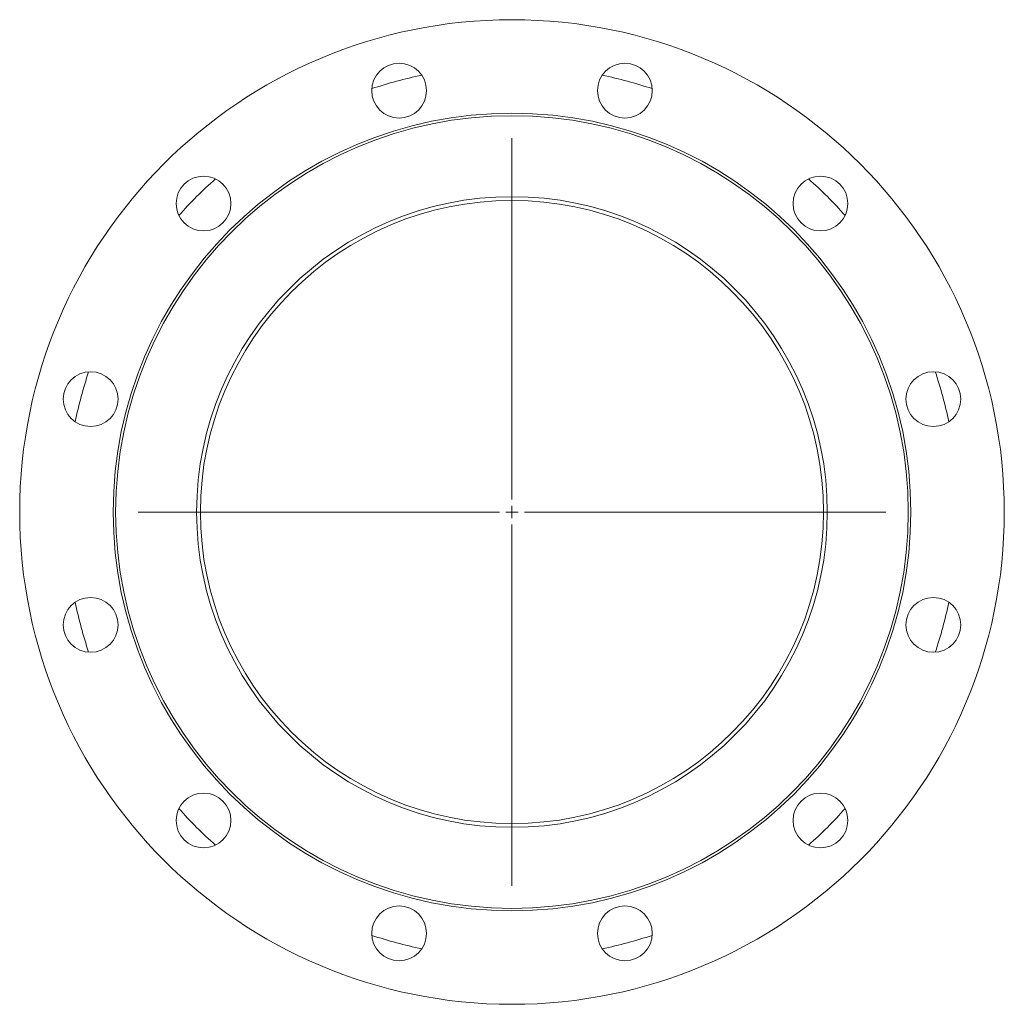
# Model space of a CAD drawing. Header units: millimetres. Extents: x 14 to 409, y -48 to 347.
import ezdxf

# ---------------------------------------------------------------- set-up
doc = ezdxf.new("R2010")
doc.units = ezdxf.units.MM

# ---------------------------------------------------------------- blocks, each defined once
blk = doc.blocks.new('SW_CENTERMARKSYMBOL_0')
at = {"color": 0, "linetype": 'Continuous', "lineweight": 0}
for p, q in [((0, 5), (0, 150)), ((-5, 0), (-150, 0)), ((0, 0), (-2.5, 0)), ((0, 0), (0, 2.5)), ((0, 0), (0, -2.5)), ((0, 0), (2.5, 0)), ((5, 0), (150, 0)), ((0, -5), (0, -150))]:
    blk.add_line(p, q, dxfattribs=at)

msp = doc.modelspace()

# ---------------------------------------------------------------- linework, layer by layer
at = {"color": 7, "linetype": 'Continuous', "lineweight": 15}
for centre, radius in [((211.64, 149.97), 197.5), ((166.35, 319.01), 11), ((256.94, 319.01), 11), ((211.64, 149.97), 160), ((211.64, 149.97), 159), ((87.9, 273.72), 11), ((335.39, 273.72), 11), ((211.64, 149.97), 126.5), ((211.64, 149.97), 125), ((42.61, 195.27), 11), ((380.68, 195.27), 11), ((42.61, 104.68), 11), ((380.68, 104.68), 11), ((87.9, 26.23), 11), ((335.39, 26.23), 11), ((166.35, -19.06), 11), ((256.94, -19.06), 11)]:
    msp.add_circle(centre, radius, dxfattribs=at)
for start, end in [(101.6709, 108.3291), (71.6709, 78.3291), (131.6709, 138.3291), (41.6709, 48.3291), (161.6709, 168.3291), (11.6709, 18.3291), (191.6709, 198.3291), (341.6709, 348.3291), (221.6709, 228.3291), (311.6709, 318.3291), (251.6709, 258.3291), (281.6709, 288.3291)]:
    msp.add_arc((211.64, 149.97), 178.91, start, end, dxfattribs=at)

# ---------------------------------------------------------------- block references
at = {"color": 7, "linetype": 'Continuous', "lineweight": 0}
msp.add_blockref('SW_CENTERMARKSYMBOL_0', (211.64, 149.97), dxfattribs=at)

doc.saveas('drawing.dxf')
